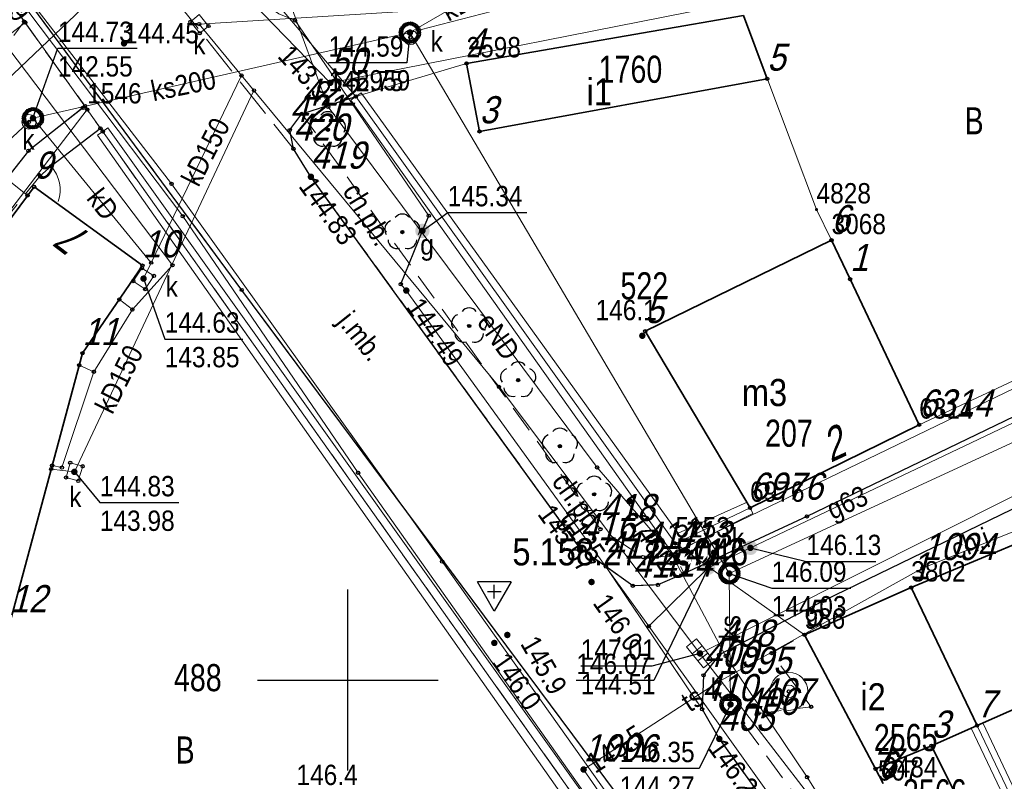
# Model space of a CAD drawing. Header units: metres. Extents: x 5548743 to 5556416, y 5707500 to 5714000.
# Tile 223 of 244: x 5554382 to 5554436, y 5710594 to 5710637. Entities that reach past the tile are written whole.
import ezdxf
from ezdxf.enums import TextEntityAlignment as Align

# ---------------------------------------------------------------- set-up
doc = ezdxf.new("R2010")
doc.units = ezdxf.units.M
for name, pattern in [('1.5_0.75', [2.25, 1.5, -0.75]), ('2.25_0.75', [3, 2.25, -0.75]), ('219-1000', [0]), ('otof_1000', [0])]:
    doc.linetypes.add(name, pattern=pattern)
doc.layers.get('0').update_dxf_attribs({"color": 2, "lineweight": 5})
doc.styles.get("Standard").update_dxf_attribs({"font": 'Working1250', "width": 0.75})
doc.linetypes.add('902-1000', pattern='A,5,0,[1,ksztalty.shx,S=1,R=0,X=0,Y=0],5', length=10)
doc.linetypes.add('otdn_1000', pattern='A,7,0,[21,ksztalty.shx,S=0.7,R=0,X=0,Y=0]', length=7)

# ---------------------------------------------------------------- blocks, each defined once
blk = doc.blocks.new('PUNKTBUD')
at = {"color": 0}
blk.add_circle((0, 0), 0.09, dxfattribs=at)
blk = doc.blocks.new('203')
at = {"linetype": 'Continuous', "lineweight": 0}
h = blk.add_hatch(color=0, dxfattribs=at)
edge = h.paths.add_edge_path()
edge.add_arc((0, 0), 0.09, 0, 360)
blk = doc.blocks.new('PW01')
at = {"linetype": 'Continuous', "lineweight": 13}
h = blk.add_hatch(color=0, dxfattribs=at)
edge = h.paths.add_edge_path()
edge.add_arc((0, 0), 0.18, 0, 360)
blk = doc.blocks.new('US22')
at = {"color": 0, "linetype": 'Continuous', "lineweight": 0}
blk.add_circle((0, 0), 0.4, dxfattribs=at)
blk = doc.blocks.new('US13')
at = {"color": 0, "linetype": 'Continuous', "lineweight": 13}
for radius in [1.05, 0.35]:
    blk.add_circle((0, 0), radius, dxfattribs=at)
blk = doc.blocks.new('US05')
at = {"color": 0, "linetype": 'Continuous', "lineweight": 13}
for p, q in [((-0.75, -0.35), (-0.75, 0.35)), ((-0.75, 0.35), (-0.25, 0.35)), ((-0.25, -0.35), (-0.25, 0.35)), ((-0.25, 0.35), (0.25, 0.35)), ((0.25, -0.35), (0.25, 0.35)), ((0.25, 0.35), (0.75, 0.35)), ((0.75, -0.35), (0.75, 0.35)), ((-0.75, -0.35), (-0.25, -0.35)), ((-0.25, -0.35), (0.25, -0.35)), ((0.25, -0.35), (0.75, -0.35))]:
    blk.add_line(p, q, dxfattribs=at)
blk = doc.blocks.new('US25')
at = {"linetype": 'Continuous', "lineweight": 13}
h = blk.add_hatch(color=0, dxfattribs=at)
edge = h.paths.add_edge_path()
edge.add_arc((0, 0), 0.4, 0, 360)
blk = doc.blocks.new('OP021')
at = {"linetype": 'Continuous', "lineweight": 13}
h = blk.add_hatch(color=0, dxfattribs=at)
edge = h.paths.add_edge_path()
edge.add_arc((0, 0), 0.1, 0, 360)
at = {"color": 0, "linetype": 'Continuous', "lineweight": -3}
for centre, start, end in [((-0.476, 0.154), 110.388, 213.756), ((0, 0.5), 38.316, 141.684), ((0.476, 0.154), 326.244, 69.612), ((-0.294, -0.404), 182.272, 285.64), ((0.294, -0.404), 254.36, 357.728), ((0.294, -0.404), 254.36, 357.728)]:
    blk.add_arc(centre, 0.5, start, end, dxfattribs=at)
blk = doc.blocks.new('OK04')
at = {"color": 0, "linetype": 'Continuous', "lineweight": 0}
blk.add_arc((2, 0), 2, 120, 180, dxfattribs=at)
blk = doc.blocks.new('PIKIETAW1891')
at = {"color": 0}
blk.add_circle((0, 0), 0.09, dxfattribs=at)
blk = doc.blocks.new('OSSH')
at = {"color": 0}
for p, q in [((0, -1.081), (-0.936, 0.543)), ((0.939, 0.543), (-0.936, 0.543)), ((-0.375, 0), (0.375, 0)), ((0.939, 0.543), (0, -1.081)), ((0, -0.375), (0, 0.375))]:
    blk.add_line(p, q, dxfattribs=at)
blk = doc.blocks.new('RAMKA1000K')
at = {"color": 0}
for p, q in [((0, 95), (0, 105)), ((800, 95), (800, 105)), ((0, 100), (5, 100)), ((795, 100), (800, 100))]:
    blk.add_line(p, q, dxfattribs=at)

msp = doc.modelspace()

# ---------------------------------------------------------------- linework, layer by layer
at = {"layer": '218-kontur użytku gruntowego', "color": 3, "linetype": 'CONTINUOUS', "lineweight": 18, "flags": 128}
for points in [[(5554382.14, 5710636.36), (5554369.9, 5710652.17)], [(5554369.9, 5710652.17), (5554382.14, 5710636.36)], [(5554360.79, 5710619.82), (5554382.14, 5710636.36)], [(5554382.14, 5710636.36), (5554360.79, 5710619.82)], [(5554385.57, 5710631.55), (5554382.14, 5710636.36)], [(5554382.14, 5710636.36), (5554385.57, 5710631.55)], [(5554421.88, 5710636.76), (5554406.56, 5710634.1)], [(5554406.56, 5710634.1), (5554421.88, 5710636.76)], [(5554406.56, 5710634.1), (5554400.44, 5710632.27)], [(5554400.44, 5710632.27), (5554406.56, 5710634.1)], [(5554400.44, 5710632.27), (5554418.12, 5710607.55)], [(5554418.12, 5710607.55), (5554400.44, 5710632.27)], [(5554385.57, 5710631.55), (5554368.76, 5710609.58)], [(5554368.76, 5710609.58), (5554385.57, 5710631.55)], [(5554417.28, 5710586.85), (5554385.57, 5710631.55)], [(5554385.57, 5710631.55), (5554417.28, 5710586.85)], [(5554431.61, 5710614.12), (5554450.41, 5710622.9)], [(5554450.41, 5710622.9), (5554431.61, 5710614.12)], [(5554422.25, 5710609.52), (5554431.61, 5710614.12)], [(5554431.61, 5710614.12), (5554422.25, 5710609.52)], [(5554418.12, 5710607.55), (5554422.25, 5710609.52)], [(5554422.25, 5710609.52), (5554418.12, 5710607.55)], [(5554438.07, 5710607.99), (5554431.17, 5710605.11)], [(5554431.17, 5710605.11), (5554438.07, 5710607.99)], [(5554431.17, 5710605.11), (5554425.26, 5710602.5)], [(5554425.26, 5710602.5), (5554431.17, 5710605.11)], [(5554425.26, 5710602.5), (5554429.61, 5710594.28)], [(5554429.61, 5710594.28), (5554425.26, 5710602.5)]]:
    msp.add_lwpolyline(points, dxfattribs=at)
at = {"layer": '219-działka ewidencyjna', "color": 7, "linetype": '219-1000', "lineweight": 18, "flags": 128}
for points in [[(5554369.9, 5710652.17), (5554382.14, 5710636.36)], [(5554395.93, 5710637.56), (5554400.44, 5710632.27)], [(5554382.14, 5710636.36), (5554360.79, 5710619.82)], [(5554382.14, 5710636.36), (5554385.57, 5710631.55)], [(5554421.88, 5710636.76), (5554406.56, 5710634.1)], [(5554421.88, 5710636.76), (5554425.93, 5710626.02)], [(5554406.56, 5710634.1), (5554400.44, 5710632.27)], [(5554400.44, 5710632.27), (5554418.12, 5710607.55)], [(5554385.57, 5710631.55), (5554368.76, 5710609.58)], [(5554385.57, 5710631.55), (5554417.28, 5710586.85)], [(5554425.93, 5710626.02), (5554426.76, 5710624.32)], [(5554426.76, 5710624.32), (5554431.61, 5710614.12)], [(5554450.41, 5710622.9), (5554431.61, 5710614.12)], [(5554431.61, 5710614.12), (5554422.25, 5710609.52)], [(5554422.25, 5710609.52), (5554418.12, 5710607.55)], [(5554438.07, 5710607.99), (5554431.17, 5710605.11)], [(5554418.12, 5710607.55), (5554425.26, 5710602.5)], [(5554431.17, 5710605.11), (5554425.26, 5710602.5)], [(5554431.17, 5710605.11), (5554446.51, 5710572.98)], [(5554425.26, 5710602.5), (5554429.61, 5710594.28)]]:
    msp.add_lwpolyline(points, dxfattribs=at)
at = {"layer": '312-budynek ewidencyjny', "color": 7, "linetype": 'CONTINUOUS', "lineweight": 35, "flags": 128}
for points in [[(5554406.56, 5710634.1), (5554421.88, 5710636.76)], [(5554421.88, 5710636.76), (5554423.2, 5710633.25)], [(5554407.28, 5710630.34), (5554406.56, 5710634.1)], [(5554423.2, 5710633.25), (5554407.28, 5710630.34)], [(5554380.23, 5710624.06), (5554382.63, 5710627.28)], [(5554382.63, 5710627.28), (5554388.63, 5710622.92)], [(5554416.45, 5710619.29), (5554426.76, 5710624.32)], [(5554426.76, 5710624.32), (5554427.79, 5710622.17)], [(5554388.63, 5710622.92), (5554385.31, 5710618.07)], [(5554427.79, 5710622.17), (5554431.61, 5710614.12)], [(5554422.25, 5710609.52), (5554416.45, 5710619.29)], [(5554385.31, 5710618.07), (5554381.32, 5710603.3)], [(5554431.61, 5710614.12), (5554422.25, 5710609.52)], [(5554431.17, 5710605.11), (5554438.07, 5710607.99)], [(5554425.26, 5710602.5), (5554431.17, 5710605.11)], [(5554431.17, 5710605.11), (5554434.81, 5710597.48)], [(5554434.81, 5710597.48), (5554431.17, 5710605.11)], [(5554448.37, 5710603.47), (5554434.81, 5710597.48)], [(5554429.2, 5710595.08), (5554425.26, 5710602.5)], [(5554434.81, 5710597.48), (5554432.29, 5710596.36)], [(5554432.29, 5710596.36), (5554429.2, 5710595.08)], [(5554429.2, 5710595.08), (5554432.29, 5710596.36)], [(5554432.29, 5710596.36), (5554434.26, 5710592.4)], [(5554429.61, 5710594.28), (5554429.2, 5710595.08)]]:
    msp.add_lwpolyline(points, dxfattribs=at)
at = {"layer": 'chodnik', "color": 7, "linetype": '1.5_0.75', "lineweight": 18, "flags": 128}
for points in [[(5554323.63, 5710713.31), (5554326.52, 5710709.16), (5554339.47, 5710691.89), (5554356.75, 5710669.05), (5554369.9, 5710652.17), (5554375.24, 5710645.27), (5554382.14, 5710636.36), (5554385.57, 5710631.55), (5554417.28, 5710586.85), (5554420.33, 5710583.2), (5554421.57, 5710584.7), (5554394.12, 5710621.57), (5554370.14, 5710654.01), (5554350.19, 5710680.11), (5554349.5, 5710681.17), (5554338.47, 5710695.86), (5554328.36, 5710709.29), (5554324.94, 5710714.22)], [(5554385.45, 5710631.74), (5554382.32, 5710629.27), (5554376.07, 5710621.36), (5554370.04, 5710614.3), (5554374.8, 5710612.46), (5554375.43, 5710614.64), (5554375.66, 5710614.9), (5554377.2, 5710620.69), (5554382.96, 5710627.88), (5554383.57, 5710628.42), (5554386.3, 5710630.51)], [(5554396.78, 5710630.42), (5554396.98, 5710629.38), (5554397.95, 5710627.83), (5554412.85, 5710607.28), (5554414.27, 5710606.27), (5554415.76, 5710605.21), (5554417.15, 5710605.26), (5554418.6, 5710605.89), (5554418.14, 5710606.84), (5554416.32, 5710606.8), (5554413.97, 5710608.34), (5554397.44, 5710631.31)], [(5554429.47, 5710584.39), (5554430.99, 5710584.95), (5554421.86, 5710597.62), (5554422.73, 5710598.15), (5554425.63, 5710598.52), (5554423.44, 5710601.49), (5554425.26, 5710602.5), (5554431.17, 5710605.11), (5554438.07, 5710607.99), (5554444.91, 5710611.36), (5554452.11, 5710615.02), (5554452.61, 5710615.32), (5554452.13, 5710615.92), (5554451.37, 5710616.17), (5554450.17, 5710615.94), (5554426.32, 5710604.38), (5554420.54, 5710601.39), (5554419.68, 5710600.26), (5554419.6, 5710598.38), (5554420.55, 5710596.74)]]:
    msp.add_lwpolyline(points, close=True, dxfattribs=at)
at = {"layer": 'furtka', "color": 7, "linetype": 'otof_1000', "lineweight": 18, "flags": 128}
msp.add_lwpolyline([(5554383.57, 5710628.42), (5554382.96, 5710627.88)], dxfattribs=at)
at = {"layer": 'jezdnia', "color": 7, "linetype": '2.25_0.75', "lineweight": 18, "flags": 128}
for points in [[(5554552.05, 5710711.22), (5554552.63, 5710709.3), (5554552.53, 5710707.06), (5554552.16, 5710705.41), (5554551.51, 5710704.05), (5554550.31, 5710702.54), (5554547.38, 5710699.78), (5554530.25, 5710683.47), (5554518.24, 5710671.52), (5554515.19, 5710668.72), (5554512.43, 5710666.27), (5554509.44, 5710663.6), (5554503.12, 5710658.09), (5554494.7, 5710651.01), (5554489.25, 5710646.55), (5554488.04, 5710645.72), (5554487.11, 5710645.3), (5554485.69, 5710644.79), (5554478.94, 5710642.57), (5554477.43, 5710642.29), (5554475.08, 5710642.25), (5554473.42, 5710642.28), (5554472.43, 5710638.71), (5554473.93, 5710638.51), (5554474.43, 5710637.77), (5554474.72, 5710636.97), (5554474.66, 5710636.42), (5554473.93, 5710635.73), (5554466.73, 5710630.76), (5554450.45, 5710621.12), (5554425.4, 5710609.05), (5554418.6, 5710605.89), (5554417.15, 5710605.26), (5554415.76, 5710605.21), (5554414.27, 5710606.27), (5554419.6, 5710598.38), (5554419.68, 5710600.26), (5554420.54, 5710601.39), (5554426.32, 5710604.38), (5554450.17, 5710615.94), (5554455.64, 5710618.96), (5554457.51, 5710620.02), (5554470.33, 5710627.61), (5554480.55, 5710633.59), (5554490.93, 5710638.9), (5554493.53, 5710640.11), (5554500.28, 5710648.12), (5554500.93, 5710648.88), (5554511.72, 5710657.89), (5554514.76, 5710660.52), (5554517.05, 5710662.45), (5554519.99, 5710665.18), (5554525.09, 5710670.03), (5554526.61, 5710671.37), (5554527.35, 5710672.08), (5554528.16, 5710672.64), (5554535.47, 5710679.96), (5554536.25, 5710680.82), (5554537.58, 5710682.07), (5554542.1, 5710686.33), (5554551.5, 5710695.18), (5554553.01, 5710696.3), (5554554.52, 5710697.03), (5554556.44, 5710697.5), (5554558.78, 5710696.84), (5554560.73, 5710695.29)], [(5554421.57, 5710584.7), (5554429.47, 5710584.39), (5554420.55, 5710596.74), (5554419.6, 5710598.38), (5554414.27, 5710606.27), (5554412.85, 5710607.28), (5554397.95, 5710627.83), (5554396.98, 5710629.38), (5554375.33, 5710656.67), (5554354.72, 5710685.09), (5554349.5, 5710681.17), (5554350.19, 5710680.11), (5554370.14, 5710654.01), (5554394.12, 5710621.57)], [(5554346.65, 5710588.04), (5554363.88, 5710607.09), (5554376.07, 5710621.36), (5554382.32, 5710629.27), (5554385.45, 5710631.74), (5554382.08, 5710636.42), (5554372.97, 5710624.19), (5554360.24, 5710608.96), (5554344.48, 5710591.49)]]:
    msp.add_lwpolyline(points, close=True, dxfattribs=at)
at = {"layer": 'krawężnik', "color": 7, "linetype": 'CONTINUOUS', "lineweight": 25, "flags": 128}
for points in [[(5554421.57, 5710584.7), (5554394.12, 5710621.57), (5554370.14, 5710654.01), (5554350.19, 5710680.11), (5554349.5, 5710681.17), (5554338.47, 5710695.86), (5554328.36, 5710709.29), (5554324.94, 5710714.22)], [(5554472.43, 5710638.71), (5554473.93, 5710638.51), (5554474.43, 5710637.77), (5554474.72, 5710636.97), (5554474.66, 5710636.42), (5554473.93, 5710635.73), (5554466.73, 5710630.76), (5554450.45, 5710621.12), (5554425.4, 5710609.05), (5554418.6, 5710605.89), (5554417.15, 5710605.26), (5554415.76, 5710605.21), (5554414.27, 5710606.27), (5554412.85, 5710607.28), (5554397.95, 5710627.83), (5554396.98, 5710629.38), (5554396.78, 5710630.42), (5554397.44, 5710631.31), (5554400.44, 5710632.27)], [(5554385.32, 5710631.64), (5554382.32, 5710629.27), (5554376.07, 5710621.36)], [(5554452.61, 5710615.32), (5554452.13, 5710615.92), (5554451.37, 5710616.17), (5554450.17, 5710615.94), (5554426.32, 5710604.38), (5554420.54, 5710601.39), (5554419.68, 5710600.26), (5554419.6, 5710598.38), (5554420.55, 5710596.74), (5554429.47, 5710584.39)]]:
    msp.add_lwpolyline(points, dxfattribs=at)
at = {"layer": 'obudowa ochronna przewodu', "color": 7, "linetype": 'CONTINUOUS', "lineweight": 25, "flags": 128}
msp.add_lwpolyline([(5554402.92, 5710621.89), (5554404.12, 5710624.84), (5554404.47, 5710625.68)], dxfattribs=at)
at = {"layer": 'ogrodzenie trwałe', "color": 7, "linetype": '902-1000', "lineweight": 25, "flags": 128}
for points in [[(5554375.24, 5710645.27), (5554382.14, 5710636.36)], [(5554386.3, 5710630.51), (5554383.57, 5710628.42)]]:
    msp.add_lwpolyline(points, dxfattribs=at)
at = {"layer": 'przewód elektroenergetyczny podziemny', "color": 1, "linetype": 'CONTINUOUS', "lineweight": 18, "flags": 128}
for points in [[(5554618.42, 5710600.52), (5554598.73, 5710590.31), (5554584.04, 5710584.65), (5554571.96, 5710604.65), (5554563.95, 5710617.02), (5554555.71, 5710632), (5554544.41, 5710649.74), (5554530.65, 5710671.55), (5554500.98, 5710648.51), (5554494.46, 5710639.26), (5554478.56, 5710631.87), (5554474.37, 5710637.47), (5554472.16, 5710639.32), (5554454.55, 5710639.85), (5554436.48, 5710638.4), (5554421.46, 5710637.45), (5554399.02, 5710633.03), (5554394.66, 5710637.51), (5554388.71, 5710642.51), (5554381.93, 5710636.93), (5554358.42, 5710667.49), (5554395.08, 5710691.67), (5554394, 5710693.59), (5554393.59, 5710693.48)], [(5554396.74, 5710637.56), (5554398.91, 5710631.7), (5554413.79, 5710611.76), (5554417.91, 5710606.97), (5554420.9, 5710601.33), (5554425.41, 5710594.62), (5554440.73, 5710570.16), (5554441.76, 5710569.31), (5554444.92, 5710571.7), (5554445.59, 5710571.37), (5554447.05, 5710571.93), (5554466.29, 5710583.95), (5554467.82, 5710585.54), (5554469.46, 5710586.99), (5554470, 5710588.24)], [(5554380.87, 5710627.93), (5554382.27, 5710626.8)], [(5554417.91, 5710606.97), (5554451.06, 5710622.98), (5554454, 5710624.58)]]:
    msp.add_lwpolyline(points, dxfattribs=at)
at = {"layer": 'przewód gazowy', "color": 40, "linetype": 'CONTINUOUS', "lineweight": 18, "flags": 128}
for points in [[(5554416.65, 5710602.98), (5554403.23, 5710621.54), (5554402.92, 5710621.89), (5554404.12, 5710624.84), (5554404.47, 5710625.68), (5554397.07, 5710636.48), (5554396.18, 5710636.85), (5554393.21, 5710638.9), (5554390.23, 5710641.85), (5554387.51, 5710644.56), (5554380.01, 5710652.42)], [(5554486.45, 5710644.06), (5554480.09, 5710640.63), (5554479.35, 5710637.86), (5554467.72, 5710631.02), (5554457.69, 5710625.12), (5554455.64, 5710623.84), (5554451.05, 5710621.25), (5554437.2, 5710614.4), (5554422.27, 5710607.31), (5554419.93, 5710606.21), (5554416.65, 5710602.98)], [(5554375.47, 5710614.43), (5554370.83, 5710623.4), (5554390.23, 5710641.85)], [(5554458.63, 5710544.72), (5554452.81, 5710552.45), (5554445.41, 5710563.26), (5554445.14, 5710563.64), (5554442.44, 5710567.41), (5554430.23, 5710585.03), (5554427.69, 5710587.53), (5554416.65, 5710602.98)]]:
    msp.add_lwpolyline(points, dxfattribs=at)
at = {"layer": 'przewód kanalizacyjny', "color": 34, "linetype": 'CONTINUOUS', "lineweight": 18, "flags": 128}
for points in [[(5554403.43, 5710635.81), (5554421.1, 5710605.89), (5554436.67, 5710613.08), (5554452.64, 5710620.71), (5554475.58, 5710633.69), (5554493.24, 5710644.62), (5554505.33, 5710636.12), (5554511.32, 5710631.05), (5554532.54, 5710615.46), (5554538.01, 5710606.53), (5554542.3, 5710598.85), (5554545.18, 5710592.28), (5554547.72, 5710585.05), (5554551.08, 5710576.4), (5554560.88, 5710550.1), (5554563.42, 5710544.78), (5554570, 5710519.72), (5554571.02, 5710502.86)], [(5554515.93, 5710629.05), (5554498.05, 5710642.9), (5554494.02, 5710642.62), (5554493.13, 5710642.63), (5554470.02, 5710641.98), (5554450.65, 5710640.72), (5554445.72, 5710640.39), (5554434.44, 5710639.3), (5554418.83, 5710637.96), (5554391.77, 5710636.28), (5554394.11, 5710633.44), (5554408.36, 5710616.21), (5554419.48, 5710601.47)], [(5554370.58, 5710619.9), (5554382.57, 5710631.07), (5554403.43, 5710635.81), (5554416, 5710639.07), (5554432.9, 5710640.5), (5554438.66, 5710640.62), (5554449.24, 5710641.66), (5554452.5, 5710638.61)], [(5554403.43, 5710635.81), (5554408.45, 5710638.73), (5554408.42, 5710639.89)], [(5554394.11, 5710633.44), (5554389.11, 5710623.08), (5554388.69, 5710622.2)], [(5554479.52, 5710633.3), (5554458.72, 5710621.09), (5554441.18, 5710612.36), (5554419.48, 5710601.47)], [(5554394.8, 5710632.61), (5554384.86, 5710611.51), (5554383.58, 5710611.67)], [(5554382.57, 5710631.07), (5554389.11, 5710623.08)], [(5554421.17, 5710598.65), (5554421.1, 5710605.89)], [(5554419.48, 5710601.47), (5554432.44, 5710584.66), (5554437.45, 5710586.19), (5554437.6, 5710585.6)]]:
    msp.add_lwpolyline(points, dxfattribs=at)
at = {"layer": 'przewód telekomunikacyjny podziemny', "color": 30, "linetype": 'CONTINUOUS', "lineweight": 18, "flags": 128}
for points in [[(5554446.39, 5710546), (5554438, 5710558.61), (5554420.23, 5710583.63), (5554400.56, 5710611.46), (5554390.86, 5710625.65), (5554379.37, 5710640.87), (5554363.85, 5710660.95), (5554356.41, 5710670.49), (5554340.96, 5710690.97), (5554324.08, 5710713.52), (5554322.07, 5710717.37), (5554318.83, 5710725.14), (5554317.4, 5710729.49), (5554313.96, 5710747.36), (5554310.1, 5710767.3), (5554307.07, 5710783.72), (5554304.42, 5710793.03), (5554300.46, 5710804.82), (5554292.87, 5710822.58)], [(5554463.96, 5710526.5), (5554462.85, 5710526.03), (5554461.35, 5710526.43), (5554450.63, 5710541.17), (5554432.61, 5710568.64), (5554418.97, 5710587.2), (5554405.21, 5710606.55), (5554390.24, 5710627.44), (5554367.89, 5710656.4), (5554350.5, 5710678.99), (5554328.33, 5710708.59)], [(5554451.62, 5710615.26), (5554451.25, 5710615.01), (5554445.5, 5710612.03), (5554439.88, 5710609.43), (5554431.8, 5710606.18), (5554420.5, 5710599.89), (5554413.04, 5710595.05), (5554418.43, 5710587.27), (5554421.85, 5710580.69), (5554423.62, 5710578.89), (5554425.07, 5710576.9), (5554428.95, 5710571.78), (5554432.09, 5710567.46), (5554439.67, 5710557.33), (5554446.17, 5710546.45), (5554449.55, 5710541.81), (5554450.74, 5710539.67), (5554440.28, 5710534.28), (5554434.87, 5710531.22), (5554426.77, 5710526.7), (5554421.99, 5710524.3), (5554412.76, 5710518.69), (5554409.67, 5710523.11), (5554408.89, 5710523.91)]]:
    msp.add_lwpolyline(points, dxfattribs=at)
at = {"layer": 'przewód wodociągowy', "color": 5, "linetype": 'CONTINUOUS', "lineweight": 18, "flags": 128}
for points in [[(5554345, 5710682.76), (5554390.29, 5710622.94), (5554388.07, 5710620.49)], [(5554388.07, 5710620.49), (5554387.35, 5710621.05)], [(5554388.07, 5710620.49), (5554385.94, 5710617.05)], [(5554385.94, 5710617.05), (5554385.13, 5710617.41)], [(5554385.94, 5710617.05), (5554384.17, 5710611.75), (5554383.63, 5710611.86)]]:
    msp.add_lwpolyline(points, dxfattribs=at)
at = {"layer": 'rzedna-Atr2', "color": 7, "flags": 128}
for points in [[(5554403.43, 5710635.81), (5554403.26, 5710634.13), (5554398.929, 5710634.13)], [(5554382.57, 5710631.07), (5554383.95, 5710634.94), (5554388.328, 5710634.94)], [(5554404.12, 5710624.84), (5554405.52, 5710625.85), (5554409.898, 5710625.85)], [(5554388.69, 5710622.2), (5554389.86, 5710618.86), (5554394.191, 5710618.86)], [(5554384.86, 5710611.51), (5554386.27, 5710609.81), (5554390.648, 5710609.81)], [(5554422.27, 5710607.31), (5554425.37, 5710606.56), (5554429.214, 5710606.56)], [(5554419.93, 5710606.21), (5554416.92, 5710599.98), (5554412.637, 5710599.98)], [(5554421.1, 5710605.89), (5554423.45, 5710605.08), (5554427.82, 5710605.08)], [(5554419.48, 5710601.47), (5554416.82, 5710600.77), (5554412.88, 5710600.77)], [(5554421.17, 5710598.65), (5554419.43, 5710595.11), (5554415.044, 5710595.11)]]:
    msp.add_lwpolyline(points, dxfattribs=at)
at = {"layer": 'studnia kanalizacyjna', "color": 34, "linetype": 'CONTINUOUS', "lineweight": 18, "flags": 128}
for points in [[(5554403.93, 5710635.82), (5554403.93, 5710635.72), (5554403.9, 5710635.62), (5554403.84, 5710635.52), (5554403.77, 5710635.44), (5554403.69, 5710635.38), (5554403.59, 5710635.33), (5554403.5, 5710635.31), (5554403.4, 5710635.3), (5554403.29, 5710635.32), (5554403.19, 5710635.37), (5554403.11, 5710635.43), (5554403.04, 5710635.51), (5554402.98, 5710635.59), (5554402.95, 5710635.69), (5554402.93, 5710635.79), (5554402.94, 5710635.89), (5554402.97, 5710635.99), (5554403.03, 5710636.09), (5554403.1, 5710636.17), (5554403.17, 5710636.23), (5554403.27, 5710636.28), (5554403.37, 5710636.3), (5554403.47, 5710636.31), (5554403.57, 5710636.29), (5554403.67, 5710636.24), (5554403.76, 5710636.18), (5554403.83, 5710636.1), (5554403.89, 5710636.02), (5554403.92, 5710635.92)], [(5554383.07, 5710631.08), (5554383.07, 5710630.98), (5554383.04, 5710630.88), (5554382.98, 5710630.79), (5554382.91, 5710630.7), (5554382.83, 5710630.64), (5554382.74, 5710630.59), (5554382.64, 5710630.57), (5554382.54, 5710630.57), (5554382.44, 5710630.58), (5554382.33, 5710630.63), (5554382.25, 5710630.69), (5554382.18, 5710630.77), (5554382.12, 5710630.86), (5554382.09, 5710630.96), (5554382.07, 5710631.05), (5554382.08, 5710631.16), (5554382.11, 5710631.26), (5554382.17, 5710631.35), (5554382.24, 5710631.43), (5554382.31, 5710631.49), (5554382.41, 5710631.54), (5554382.51, 5710631.57), (5554382.61, 5710631.57), (5554382.71, 5710631.55), (5554382.81, 5710631.5), (5554382.9, 5710631.44), (5554382.97, 5710631.37), (5554383.03, 5710631.28), (5554383.06, 5710631.18)], [(5554421.6, 5710605.9), (5554421.6, 5710605.8), (5554421.57, 5710605.7), (5554421.51, 5710605.61), (5554421.44, 5710605.52), (5554421.36, 5710605.46), (5554421.27, 5710605.41), (5554421.17, 5710605.39), (5554421.07, 5710605.39), (5554420.97, 5710605.4), (5554420.86, 5710605.45), (5554420.78, 5710605.51), (5554420.71, 5710605.59), (5554420.65, 5710605.68), (5554420.62, 5710605.78), (5554420.6, 5710605.88), (5554420.61, 5710605.98), (5554420.64, 5710606.08), (5554420.7, 5710606.17), (5554420.77, 5710606.25), (5554420.85, 5710606.31), (5554420.94, 5710606.36), (5554421.04, 5710606.39), (5554421.14, 5710606.39), (5554421.24, 5710606.37), (5554421.34, 5710606.32), (5554421.43, 5710606.26), (5554421.5, 5710606.19), (5554421.56, 5710606.1), (5554421.59, 5710606)], [(5554421.67, 5710598.66), (5554421.66, 5710598.56), (5554421.63, 5710598.46), (5554421.58, 5710598.37), (5554421.51, 5710598.28), (5554421.43, 5710598.22), (5554421.33, 5710598.17), (5554421.23, 5710598.15), (5554421.13, 5710598.14), (5554421.03, 5710598.16), (5554420.93, 5710598.21), (5554420.85, 5710598.27), (5554420.78, 5710598.35), (5554420.72, 5710598.44), (5554420.68, 5710598.53), (5554420.67, 5710598.63), (5554420.68, 5710598.73), (5554420.71, 5710598.84), (5554420.76, 5710598.93), (5554420.83, 5710599.01), (5554420.91, 5710599.07), (5554421.01, 5710599.12), (5554421.11, 5710599.14), (5554421.21, 5710599.15), (5554421.31, 5710599.13), (5554421.41, 5710599.08), (5554421.49, 5710599.02), (5554421.56, 5710598.95), (5554421.63, 5710598.86), (5554421.66, 5710598.76)]]:
    msp.add_lwpolyline(points, close=True, dxfattribs=at)
at = {"layer": 'właz do komory lub kanału', "color": 7, "linetype": 'CONTINUOUS', "lineweight": 18, "flags": 128}
for points in [[(5554391.28, 5710636.4), (5554391.76, 5710636.8), (5554392.28, 5710636.17), (5554391.8, 5710635.77)], [(5554388.6, 5710622.78), (5554389.26, 5710622.35), (5554388.78, 5710621.62), (5554388.12, 5710622.06)], [(5554384.63, 5710612.02), (5554385.32, 5710611.82), (5554385.08, 5710611.01), (5554384.4, 5710611.2)]]:
    msp.add_lwpolyline(points, close=True, dxfattribs=at)
at = {"layer": 'ściana oporowa (linia)', "color": 0, "lineweight": 18}
for p, q in [((5554400.725, 5710632.474), (5554400.44, 5710632.27)), ((5554400.725, 5710632.474), (5554418.269, 5710608.127)), ((5554386.716, 5710630.543), (5554386.43, 5710630.34)), ((5554386.716, 5710630.543), (5554418.01, 5710586.72)), ((5554418.269, 5710608.127), (5554422.099, 5710609.836)), ((5554422.099, 5710609.836), (5554422.25, 5710609.52)), ((5554435.126, 5710597.631), (5554434.81, 5710597.48)), ((5554435.126, 5710597.631), (5554439.856, 5710587.731))]:
    msp.add_line(p, q, dxfattribs=at)
at = {"layer": 'ściana oporowa (linia)', "color": 0, "linetype": 'otdn_1000', "lineweight": 18}
for p, q in [((5554400.155, 5710632.066), (5554400.44, 5710632.27)), ((5554400.155, 5710632.066), (5554417.971, 5710606.973)), ((5554386.144, 5710630.137), (5554386.43, 5710630.34)), ((5554386.144, 5710630.137), (5554416.49, 5710587.06)), ((5554417.971, 5710606.973), (5554422.401, 5710609.204)), ((5554422.401, 5710609.204), (5554422.25, 5710609.52)), ((5554434.494, 5710597.329), (5554434.81, 5710597.48)), ((5554434.494, 5710597.329), (5554439.224, 5710587.429))]:
    msp.add_line(p, q, dxfattribs=at)

# ---------------------------------------------------------------- block references
at = {"layer": '203-punkt graniczny', "color": 7, "linetype": 'CONTINUOUS', "lineweight": 18}
for p in [(5554382.14, 5710636.36), (5554406.56, 5710634.1), (5554400.44, 5710632.27), (5554385.57, 5710631.55), (5554425.93, 5710626.02), (5554426.76, 5710624.32), (5554431.61, 5710614.12), (5554422.25, 5710609.52), (5554418.12, 5710607.55), (5554431.17, 5710605.11), (5554425.26, 5710602.5)]:
    msp.add_blockref('203', p, dxfattribs=at)
at = {"layer": 'drzewo liściaste', "color": 94, "linetype": 'CONTINUOUS', "lineweight": 18}
for p in [(5554398.89, 5710630.43), (5554403.01, 5710624.77), (5554406.71, 5710619.58), (5554409.42, 5710616.59), (5554411.73, 5710612.93), (5554413.62, 5710610.27)]:
    msp.add_blockref('OP021', p, dxfattribs=at)
at = {"layer": 'furtka', "color": 7, "linetype": 'CONTINUOUS', "lineweight": 18, "rotation": 221.517}
msp.add_blockref('OK04', (5554383.57, 5710628.42), dxfattribs=at)
at = {"layer": 'kratka ściekowa', "color": 34, "linetype": 'CONTINUOUS', "lineweight": 18, "rotation": 308.254}
msp.add_blockref('US05', (5554419.48, 5710601.47), dxfattribs=at)
at = {"layer": 'pikieta naturalna', "color": 7, "linetype": 'CONTINUOUS', "lineweight": 13}
for p in [(5554416.29, 5710619.04), (5554415.58, 5710609.88), (5554413.48, 5710605.42), (5554408.82, 5710602.49), (5554408.1, 5710602.05)]:
    msp.add_blockref('PW01', p, dxfattribs=at)
at = {"layer": 'pikieta sztuczna', "color": 7, "linetype": 'CONTINUOUS', "lineweight": 13}
for p in [(5554397.95, 5710627.83), (5554412.85, 5710607.28), (5554420.55, 5710596.74)]:
    msp.add_blockref('PW01', p, dxfattribs=at)
at = {"layer": 'Punkt budynku', "color": 5, "linetype": 'CONTINUOUS', "lineweight": 13}
for p in [(5554406.56, 5710634.1), (5554423.2, 5710633.25), (5554407.28, 5710630.34), (5554382.63, 5710627.28), (5554426.76, 5710624.32), (5554388.63, 5710622.92), (5554427.79, 5710622.17), (5554416.45, 5710619.29), (5554385.31, 5710618.07), (5554431.61, 5710614.12), (5554422.25, 5710609.52), (5554431.17, 5710605.11), (5554425.26, 5710602.5), (5554434.81, 5710597.48), (5554432.29, 5710596.36), (5554429.2, 5710595.08)]:
    msp.add_blockref('PUNKTBUD', p, dxfattribs=at)
at = {"layer": 'Punkt roboczy BDOT GESUT K1', "color": 6, "linetype": 'CONTINUOUS', "lineweight": 18}
for p in [(5554382.08, 5710636.42), (5554382.14, 5710636.36), (5554382.14, 5710636.36), (5554391.28, 5710636.4), (5554391.77, 5710636.28), (5554392.28, 5710636.17), (5554397.07, 5710636.48), (5554403.1, 5710636.17), (5554403.17, 5710636.23), (5554403.27, 5710636.28), (5554403.37, 5710636.3), (5554403.47, 5710636.31), (5554403.57, 5710636.29), (5554403.67, 5710636.24), (5554403.76, 5710636.18), (5554391.8, 5710635.77), (5554402.93, 5710635.79), (5554402.94, 5710635.89), (5554402.95, 5710635.69), (5554402.97, 5710635.99), (5554403.03, 5710636.09), (5554403.43, 5710635.81), (5554403.43, 5710635.81), (5554403.43, 5710635.81), (5554403.83, 5710636.1), (5554403.89, 5710636.02), (5554403.92, 5710635.92), (5554403.93, 5710635.82), (5554403.93, 5710635.72), (5554402.98, 5710635.59), (5554403.04, 5710635.51), (5554403.11, 5710635.43), (5554403.19, 5710635.37), (5554403.29, 5710635.32), (5554403.4, 5710635.3), (5554403.46, 5710635.54), (5554403.5, 5710635.31), (5554403.59, 5710635.33), (5554403.69, 5710635.38), (5554403.77, 5710635.44), (5554403.84, 5710635.52), (5554403.9, 5710635.62), (5554394.11, 5710633.44), (5554394.11, 5710633.44), (5554399.02, 5710633.03), (5554399.02, 5710633.03), (5554394.8, 5710632.61), (5554400.44, 5710632.27), (5554400.44, 5710632.27), (5554382.17, 5710631.35), (5554382.24, 5710631.43), (5554382.31, 5710631.49), (5554382.41, 5710631.54), (5554382.51, 5710631.57), (5554382.61, 5710631.57), (5554382.71, 5710631.55), (5554382.81, 5710631.5), (5554382.9, 5710631.44), (5554382.97, 5710631.37), (5554383.03, 5710631.28), (5554385.32, 5710631.64), (5554385.45, 5710631.74), (5554385.45, 5710631.74), (5554385.57, 5710631.55), (5554397.44, 5710631.31), (5554397.44, 5710631.31), (5554398.91, 5710631.7), (5554382.07, 5710631.05), (5554382.08, 5710631.16), (5554382.09, 5710630.96), (5554382.11, 5710631.26), (5554382.12, 5710630.86), (5554382.18, 5710630.77), (5554382.35, 5710630.87), (5554382.57, 5710631.07), (5554382.57, 5710631.07), (5554382.98, 5710630.79), (5554383.04, 5710630.88), (5554383.06, 5710631.18), (5554383.07, 5710631.08), (5554383.07, 5710630.98), (5554382.25, 5710630.69), (5554382.33, 5710630.63), (5554382.44, 5710630.58), (5554382.54, 5710630.57), (5554382.64, 5710630.57), (5554382.74, 5710630.59), (5554382.83, 5710630.64), (5554382.91, 5710630.7), (5554386.3, 5710630.51), (5554386.3, 5710630.51), (5554386.43, 5710630.34), (5554396.78, 5710630.42), (5554396.78, 5710630.42), (5554398.89, 5710630.43), (5554382.32, 5710629.27), (5554382.32, 5710629.27), (5554382.32, 5710629.27), (5554396.98, 5710629.38), (5554396.98, 5710629.38), (5554396.98, 5710629.38), (5554383.57, 5710628.42), (5554383.57, 5710628.42), (5554383.57, 5710628.42), (5554382.96, 5710627.88), (5554382.96, 5710627.88), (5554397.95, 5710627.83), (5554397.95, 5710627.83), (5554397.95, 5710627.83), (5554397.95, 5710627.83), (5554390.24, 5710627.44), (5554382.27, 5710626.8), (5554390.86, 5710625.65), (5554404.47, 5710625.68), (5554404.47, 5710625.68), (5554403.01, 5710624.77), (5554404.12, 5710624.84), (5554404.12, 5710624.84), (5554404.12, 5710624.84), (5554388.6, 5710622.78), (5554389.11, 5710623.08), (5554389.11, 5710623.08), (5554390.29, 5710622.94), (5554388.12, 5710622.06), (5554388.69, 5710622.2), (5554389.26, 5710622.35), (5554388.78, 5710621.62), (5554394.12, 5710621.57), (5554394.12, 5710621.57), (5554394.12, 5710621.57), (5554402.92, 5710621.89), (5554402.92, 5710621.89), (5554403.23, 5710621.54), (5554403.23, 5710621.54), (5554387.35, 5710621.05), (5554388.07, 5710620.49), (5554388.07, 5710620.49), (5554388.07, 5710620.49), (5554406.71, 5710619.58), (5554416.29, 5710619.04), (5554385.13, 5710617.41), (5554385.94, 5710617.05), (5554385.94, 5710617.05), (5554385.94, 5710617.05), (5554409.42, 5710616.59), (5554408.36, 5710616.21), (5554411.73, 5710612.93), (5554383.58, 5710611.67), (5554383.63, 5710611.86), (5554384.17, 5710611.75), (5554384.63, 5710612.02), (5554385.32, 5710611.82), (5554413.79, 5710611.76), (5554384.4, 5710611.2), (5554384.86, 5710611.51), (5554400.56, 5710611.46), (5554385.08, 5710611.01), (5554413.62, 5710610.27), (5554415.58, 5710609.88), (5554422.25, 5710609.52), (5554425.4, 5710609.05), (5554425.4, 5710609.05), (5554413.97, 5710608.34), (5554418.12, 5710607.55), (5554422.27, 5710607.31), (5554422.27, 5710607.31), (5554412.85, 5710607.28), (5554412.85, 5710607.28), (5554412.85, 5710607.28), (5554412.85, 5710607.28), (5554416.32, 5710606.8), (5554417.91, 5710606.97), (5554417.91, 5710606.97), (5554418.14, 5710606.84), (5554405.21, 5710606.55), (5554414.27, 5710606.27), (5554414.27, 5710606.27), (5554414.27, 5710606.27), (5554414.27, 5710606.27), (5554419.93, 5710606.21), (5554419.93, 5710606.21), (5554420.77, 5710606.25), (5554420.85, 5710606.31), (5554420.94, 5710606.36), (5554421.04, 5710606.39), (5554421.14, 5710606.39), (5554421.24, 5710606.37), (5554421.34, 5710606.32), (5554421.43, 5710606.26), (5554418.6, 5710605.89), (5554418.6, 5710605.89), (5554418.6, 5710605.89), (5554420.6, 5710605.88), (5554420.61, 5710605.98), (5554420.62, 5710605.78), (5554420.64, 5710606.08), (5554420.65, 5710605.68), (5554420.7, 5710606.17), (5554421.1, 5710605.89), (5554421.1, 5710605.89), (5554421.1, 5710605.89), (5554421.5, 5710606.19), (5554421.56, 5710606.1), (5554421.57, 5710605.7), (5554421.59, 5710606), (5554421.6, 5710605.9), (5554421.6, 5710605.8), (5554431.8, 5710606.18), (5554413.48, 5710605.42), (5554415.76, 5710605.21), (5554415.76, 5710605.21), (5554415.76, 5710605.21), (5554417.15, 5710605.26), (5554417.15, 5710605.26), (5554417.15, 5710605.26), (5554420.71, 5710605.59), (5554420.78, 5710605.51), (5554420.86, 5710605.45), (5554420.97, 5710605.4), (5554421.07, 5710605.39), (5554421.17, 5710605.39), (5554421.27, 5710605.41), (5554421.36, 5710605.46), (5554421.44, 5710605.52), (5554421.51, 5710605.61), (5554431.17, 5710605.11), (5554426.32, 5710604.38), (5554426.32, 5710604.38), (5554426.32, 5710604.38), (5554416.65, 5710602.98), (5554416.65, 5710602.98), (5554416.65, 5710602.98), (5554408.82, 5710602.49), (5554425.26, 5710602.5), (5554408.1, 5710602.05), (5554419.48, 5710601.47), (5554419.48, 5710601.47), (5554419.48, 5710601.47), (5554419.48, 5710601.47), (5554420.54, 5710601.39), (5554420.54, 5710601.39), (5554420.54, 5710601.39), (5554420.9, 5710601.33), (5554423.44, 5710601.49), (5554419.68, 5710600.26), (5554419.68, 5710600.26), (5554419.68, 5710600.26), (5554420.5, 5710599.89), (5554421.01, 5710599.12), (5554421.11, 5710599.14), (5554421.21, 5710599.15), (5554421.31, 5710599.13), (5554424.4, 5710599.37), (5554420.67, 5710598.63), (5554420.68, 5710598.73), (5554420.71, 5710598.84), (5554420.76, 5710598.93), (5554420.83, 5710599.01), (5554420.91, 5710599.07), (5554421.17, 5710598.65), (5554421.17, 5710598.65), (5554421.41, 5710599.08), (5554421.49, 5710599.02), (5554421.56, 5710598.95), (5554421.63, 5710598.86), (5554421.66, 5710598.76), (5554421.67, 5710598.66), (5554419.6, 5710598.38), (5554419.6, 5710598.38), (5554419.6, 5710598.38), (5554419.6, 5710598.38), (5554420.68, 5710598.53), (5554420.72, 5710598.44), (5554420.78, 5710598.35), (5554420.85, 5710598.27), (5554420.93, 5710598.21), (5554421.03, 5710598.16), (5554421.13, 5710598.14), (5554421.23, 5710598.15), (5554421.33, 5710598.17), (5554421.43, 5710598.22), (5554421.51, 5710598.28), (5554421.58, 5710598.37), (5554421.63, 5710598.46), (5554421.66, 5710598.56), (5554422.73, 5710598.15), (5554425.63, 5710598.52), (5554421.86, 5710597.62), (5554434.81, 5710597.48), (5554420.55, 5710596.74), (5554420.55, 5710596.74), (5554420.55, 5710596.74), (5554420.55, 5710596.74), (5554413.04, 5710595.05), (5554413.04, 5710595.05), (5554425.41, 5710594.62)]:
    msp.add_blockref('PIKIETAW1891', p, dxfattribs=at)
at = {"layer": 'rzedna', "color": 34, "linetype": 'CONTINUOUS', "lineweight": 18}
for p in [(5554403.43, 5710635.81), (5554387.61, 5710635.21), (5554382.57, 5710631.07), (5554388.69, 5710622.2), (5554384.86, 5710611.51), (5554421.1, 5710605.89), (5554421.17, 5710598.65)]:
    msp.add_blockref('PW01', p, dxfattribs=at)
at = {"layer": 'rzedna', "color": 1, "linetype": 'CONTINUOUS', "lineweight": 18}
msp.add_blockref('PW01', (5554399.02, 5710633.03), dxfattribs=at)
at = {"layer": 'rzedna', "color": 40, "linetype": 'CONTINUOUS', "lineweight": 18}
for p in [(5554404.12, 5710624.84), (5554403.23, 5710621.54), (5554422.27, 5710607.31), (5554419.93, 5710606.21)]:
    msp.add_blockref('PW01', p, dxfattribs=at)
at = {"layer": 'rzedna', "color": 34, "linetype": 'CONTINUOUS', "lineweight": 18, "rotation": 308.254}
msp.add_blockref('PW01', (5554419.48, 5710601.47), dxfattribs=at)
at = {"layer": 'rzedna', "color": 30, "linetype": 'CONTINUOUS', "lineweight": 18}
msp.add_blockref('PW01', (5554413.04, 5710595.05), dxfattribs=at)
at = {"layer": 'studnia zwykła', "color": 5, "linetype": 'CONTINUOUS', "lineweight": 18}
msp.add_blockref('US13', (5554424.4, 5710599.37), dxfattribs=at)
at = {"layer": 'Szczegółowa osnowa geodezyjna wysokościowa', "color": 7, "linetype": 'CONTINUOUS', "lineweight": 13}
msp.add_blockref('OSSH', (5554408.1, 5710604.89), dxfattribs=at)
at = {"layer": 'Wstawianie ramki sekcyjnej z opisem', "color": 7, "linetype": 'CONTINUOUS', "lineweight": 13}
for p in [(5553600, 5710500), (5553600, 5710500), (5553600, 5710500), (5553600, 5710500), (5554400, 5710500), (5554400, 5710500), (5554400, 5710500), (5554400, 5710500)]:
    msp.add_blockref('RAMKA1000K', p, dxfattribs=at)
at = {"layer": 'właz do komory lub kanału - okrągły', "color": 7, "linetype": 'CONTINUOUS', "lineweight": 18}
for p in [(5554403.46, 5710635.54), (5554382.35, 5710630.87), (5554421.1, 5710605.89), (5554421.17, 5710598.65)]:
    msp.add_blockref('US22', p, dxfattribs=at)
at = {"layer": 'zasuwa lub zawór', "color": 40, "linetype": 'CONTINUOUS', "lineweight": 18}
for p in [(5554404.12, 5710624.84), (5554422.27, 5710607.31), (5554419.93, 5710606.21)]:
    msp.add_blockref('US25', p, dxfattribs=at)

# ---------------------------------------------------------------- texts
at = {"layer": '203-punkt graniczny-Atr103', "color": 7, "width": 0.9}
for s, p in [('2598', (5554406.56, 5710634.1)), ('2598', (5554406.56, 5710634.1)), ('5959', (5554400.44, 5710632.27)), ('5959', (5554400.44, 5710632.27)), ('1546', (5554385.57, 5710631.55)), ('1546', (5554385.57, 5710631.55)), ('4828', (5554425.93, 5710626.02)), ('4828', (5554425.93, 5710626.02)), ('3068', (5554426.76, 5710624.32)), ('3068', (5554426.76, 5710624.32)), ('6314', (5554431.61, 5710614.12)), ('6314', (5554431.61, 5710614.12)), ('6976', (5554422.25, 5710609.52)), ('6976', (5554422.25, 5710609.52)), ('5153', (5554418.12, 5710607.55)), ('5153', (5554418.12, 5710607.55)), ('3802', (5554431.17, 5710605.11)), ('3802', (5554431.17, 5710605.11)), ('986', (5554425.26, 5710602.5)), ('986', (5554425.26, 5710602.5)), ('507', (5554429.33, 5710594.1)), ('507', (5554429.33, 5710594.1)), ('2484', (5554429.61, 5710594.28)), ('2484', (5554429.61, 5710594.28))]:
    msp.add_text(s, height=1.125, dxfattribs=at).set_placement(p, align=Align.BOTTOM_LEFT)
at = {"layer": '210-oznaczenie konturu użytku gruntowego', "color": 3, "linetype": 'CONTINUOUS', "lineweight": 18, "width": 0.79}
for p in [(5554434.12, 5710630.18), (5554390.46, 5710595.38)]:
    msp.add_text('B', height=1.5, dxfattribs=at).set_placement(p)
at = {"layer": '211-numer działki ewidencyjnej', "color": 7, "linetype": 'CONTINUOUS', "lineweight": 18, "width": 0.79}
for s, p in [('522', (5554415.08, 5710621.05)), ('488', (5554390.37, 5710599.38))]:
    msp.add_text(s, height=1.5, dxfattribs=at).set_placement(p)
at = {"layer": '238-Punkt adresowy budynku', "color": 7, "linetype": 'CONTINUOUS', "lineweight": 18, "oblique": 15, "width": 0.79}
for s, rotation, p in [('7', 142.724, (5554385.47, 5710624.91)), ('2', 24.843, (5554427.19, 5710612.23))]:
    msp.add_text(s, height=1.8, rotation=rotation, dxfattribs=at).set_placement(p, align=Align.CENTER)
at = {"layer": '312-oznaczenie budynku ewidencyjnego', "color": 7, "linetype": 'CONTINUOUS', "lineweight": 18, "width": 0.79}
for s, p in [('1760', (5554413.87, 5710634.53)), ('207', (5554423.08, 5710614.4)), ('2565', (5554429.1, 5710597.57)), ('2566', (5554430.71, 5710594.51))]:
    msp.add_text(s, height=1.5, dxfattribs=at).set_placement(p, align=Align.TOP_LEFT)
at = {"layer": '312-oznaczenie budynku ewidencyjnego-Atr117', "color": 7, "width": 0.9}
for s, p in [('i1', (5554413.91, 5710632.53)), ('m3', (5554423.05, 5710615.9)), ('i2', (5554429.06, 5710599.07))]:
    msp.add_text(s, height=1.5, dxfattribs=at).set_placement(p, align=Align.MIDDLE_CENTER)
at = {"layer": 'chodnik-Atr17', "color": 7, "width": 0.9}
for s, rotation, p in [('ch.pb.', 301.032, (5554399.67, 5710627.05)), ('ch.pb.', -54.26, (5554411.23, 5710610.96)), ('ch.i.', 20.854, (5554433.65, 5710606.66))]:
    msp.add_text(s, height=1.125, rotation=rotation, dxfattribs=at).set_placement(p)
at = {"layer": 'jezdnia-Atr17', "color": 7, "width": 0.9}
msp.add_text('j.mb.', height=1.125, rotation=308.517, dxfattribs=at).set_placement((5554399.37, 5710619.82))
at = {"layer": 'pikieta naturalna-Atr2', "color": 7, "width": 0.9}
for s, p in [('146.1', (5554413.7, 5710619.9)), ('146.4', (5554397.15, 5710594.19))]:
    msp.add_text(s, height=1.125, dxfattribs=at).set_placement(p)
for s, rotation, p in [('146.2', 303.69, (5554415.49, 5710608.72)), ('146.0', 305.348, (5554413.51, 5710604.25)), ('145.9', 300.01, (5554409.51, 5710602.01)), ('146.0', 304.756, (5554407.93, 5710600.99))]:
    msp.add_text(s, height=1.125, rotation=rotation, dxfattribs=at).set_placement(p)
at = {"layer": 'pikieta sztuczna-Atr2', "color": 7, "width": 0.9}
for s, rotation, p in [('144.83', 305.944, (5554397.23, 5710627.3)), ('145.67', 305.944, (5554410.45, 5710609.17)), ('146.20', 305.839, (5554419.89, 5710596.21))]:
    msp.add_text(s, height=1.125, rotation=rotation, dxfattribs=at).set_placement(p)
at = {"layer": 'przewód elektroenergetyczny podziemny-Atr1', "color": 1, "width": 0.9}
msp.add_text('eND', height=1.125, rotation=305.428, dxfattribs=at).set_placement((5554407.55, 5710620.11), align=Align.MIDDLE_LEFT)
at = {"layer": 'przewód gazowy-Atr1', "color": 40, "width": 0.9}
for s, rotation, p in [('g63', 24.081, (5554426.59, 5710609.36)), ('g125', 304.557, (5554412.15, 5710609.21))]:
    msp.add_text(s, height=1.125, rotation=rotation, dxfattribs=at).set_placement(p, align=Align.MIDDLE_LEFT)
at = {"layer": 'przewód kanalizacyjny-Atr1', "color": 34, "width": 0.9}
for s, rotation, p in [('kD', 28.949, (5554405.29, 5710636.89)), ('ks200', 11.488, (5554389.12, 5710632.56)), ('ks200', 11.488, (5554389.12, 5710632.56)), ('kD150', 62.9, (5554391.23, 5710627.47)), ('kD', 308.008, (5554385.93, 5710626.97)), ('kD150', 63.457, (5554386.46, 5710614.89)), ('ks', 89.208, (5554421.14, 5710602.24))]:
    msp.add_text(s, height=1.125, rotation=rotation, dxfattribs=at).set_placement(p, align=Align.MIDDLE_LEFT)
at = {"layer": 'przewód telekomunikacyjny podziemny-Atr1', "color": 30, "width": 0.9}
msp.add_text('ts', height=1.125, rotation=32.975, dxfattribs=at).set_placement((5554418.61, 5710598.66), align=Align.MIDDLE_LEFT)
at = {"layer": 'Punkt budynku-Atr103', "color": 5, "oblique": 15, "width": 0.9}
for s, p in [('6314', (5554431.61, 5710614.12)), ('6976', (5554422.25, 5710609.52))]:
    msp.add_text(s, height=1.5, dxfattribs=at).set_placement(p, align=Align.BOTTOM_LEFT)
at = {"layer": 'Punkt budynku-Atr104', "color": 5, "oblique": 15, "width": 0.9}
for s, p in [('4', (5554406.56, 5710634.1)), ('5', (5554423.2, 5710633.25)), ('3', (5554407.28, 5710630.34)), ('9', (5554382.63, 5710627.28)), ('6', (5554426.76, 5710624.32)), ('10', (5554388.63, 5710622.92)), ('1', (5554427.79, 5710622.17)), ('5', (5554416.45, 5710619.29)), ('11', (5554385.31, 5710618.07)), ('1', (5554431.17, 5710605.11)), ('12', (5554381.32, 5710603.3)), ('5', (5554425.26, 5710602.5)), ('7', (5554434.81, 5710597.48)), ('3', (5554432.29, 5710596.36)), ('4', (5554429.2, 5710595.08)), ('6', (5554429.33, 5710594.1)), ('7', (5554429.61, 5710594.28))]:
    msp.add_text(s, height=1.5, dxfattribs=at).set_placement(p, align=Align.BOTTOM_LEFT)
at = {"layer": 'Punkt roboczy BDOT GESUT K1-Atr103', "color": 6, "oblique": 15, "width": 0.9}
for s, p in [('50', (5554399.02, 5710633.03)), ('50', (5554399.02, 5710633.03)), ('422', (5554397.44, 5710631.31)), ('422', (5554397.44, 5710631.31)), ('421', (5554396.78, 5710630.42)), ('421', (5554396.78, 5710630.42)), ('420', (5554396.98, 5710629.38)), ('420', (5554396.98, 5710629.38)), ('420', (5554396.98, 5710629.38)), ('419', (5554397.95, 5710627.83)), ('419', (5554397.95, 5710627.83)), ('419', (5554397.95, 5710627.83)), ('419', (5554397.95, 5710627.83)), ('418', (5554413.97, 5710608.34)), ('416', (5554412.85, 5710607.28)), ('416', (5554412.85, 5710607.28)), ('416', (5554412.85, 5710607.28)), ('416', (5554412.85, 5710607.28)), ('417', (5554416.32, 5710606.8)), ('413', (5554418.14, 5710606.84)), ('411', (5554414.27, 5710606.27)), ('411', (5554414.27, 5710606.27)), ('411', (5554414.27, 5710606.27)), ('411', (5554414.27, 5710606.27)), ('1094', (5554431.8, 5710606.18)), ('412', (5554418.6, 5710605.89)), ('412', (5554418.6, 5710605.89)), ('412', (5554418.6, 5710605.89)), ('415', (5554415.76, 5710605.21)), ('415', (5554415.76, 5710605.21)), ('415', (5554415.76, 5710605.21)), ('414', (5554417.15, 5710605.26)), ('414', (5554417.15, 5710605.26)), ('414', (5554417.15, 5710605.26)), ('408', (5554420.54, 5710601.39)), ('408', (5554420.54, 5710601.39)), ('408', (5554420.54, 5710601.39)), ('409', (5554419.68, 5710600.26)), ('409', (5554419.68, 5710600.26)), ('409', (5554419.68, 5710600.26)), ('1095', (5554420.5, 5710599.89)), ('410', (5554419.6, 5710598.38)), ('410', (5554419.6, 5710598.38)), ('410', (5554419.6, 5710598.38)), ('410', (5554419.6, 5710598.38)), ('407', (5554422.73, 5710598.15)), ('406', (5554421.86, 5710597.62)), ('405', (5554420.55, 5710596.74)), ('405', (5554420.55, 5710596.74)), ('405', (5554420.55, 5710596.74)), ('405', (5554420.55, 5710596.74)), ('1096', (5554413.04, 5710595.05)), ('1096', (5554413.04, 5710595.05))]:
    msp.add_text(s, height=1.5, dxfattribs=at).set_placement(p, align=Align.BOTTOM_LEFT)
at = {"layer": 'rzedna-Atr2', "color": 1, "width": 0.9}
msp.add_text('143.9', height=1.125, rotation=306.263, dxfattribs=at).set_placement((5554380.06, 5710639.36), align=Align.MIDDLE_LEFT)
at = {"layer": 'rzedna-Atr2', "color": 34, "width": 0.9}
for s, p in [('144.73', (5554383.95, 5710634.951)), ('144.59', (5554398.929, 5710634.141)), ('144.63', (5554389.86, 5710618.871)), ('144.83', (5554386.27, 5710609.821)), ('146.09', (5554423.45, 5710605.091)), ('147.01', (5554412.88, 5710600.781)), ('146.35', (5554415.044, 5710595.121))]:
    msp.add_text(s, height=1.125, dxfattribs=at).set_placement(p, align=Align.BOTTOM_LEFT)
msp.add_text('144.45', height=1.125, dxfattribs=at).set_placement((5554387.61, 5710635.21))
at = {"layer": 'rzedna-Atr2', "color": 1, "width": 0.9}
msp.add_text('143.9', height=1.125, rotation=312.922, dxfattribs=at).set_placement((5554396.88, 5710635.23), align=Align.TOP_LEFT)
at = {"layer": 'rzedna-Atr2', "color": 40, "width": 0.9}
for s, p in [('145.34', (5554405.52, 5710625.861)), ('146.13', (5554425.37, 5710606.571)), ('146.07', (5554412.637, 5710599.991))]:
    msp.add_text(s, height=1.125, dxfattribs=at).set_placement(p, align=Align.BOTTOM_LEFT)
msp.add_text('144.49', height=1.125, rotation=304.557, dxfattribs=at).set_placement((5554403.65, 5710620.95), align=Align.MIDDLE_LEFT)
at = {"layer": 'rzedna-Atr2', "color": 30, "width": 0.9}
msp.add_text('145.5', height=1.125, rotation=32.975, dxfattribs=at).set_placement((5554413.38, 5710595.27), align=Align.MIDDLE_LEFT)
at = {"layer": 'rzedna-Atr3', "color": 34, "width": 0.9}
for s, p in [('142.55', (5554383.95, 5710633.039)), ('142.75', (5554398.929, 5710632.229)), ('143.85', (5554389.86, 5710616.959)), ('143.98', (5554386.27, 5710607.909)), ('144.03', (5554423.45, 5710603.179)), ('144.51', (5554412.88, 5710598.869)), ('144.27', (5554415.044, 5710593.209))]:
    msp.add_text(s, height=1.125, dxfattribs=at).set_placement(p, align=Align.BOTTOM_LEFT)
at = {"layer": 'Szczegółowa osnowa geodezyjna wysokościowa-Atr103', "color": 7, "width": 0.9}
msp.add_text('5.158.27.2.5046', height=1.5, dxfattribs=at).set_placement((5554409.1, 5710605.89), align=Align.BOTTOM_LEFT)
at = {"layer": 'właz do komory lub kanału - okrągły-Atr17', "color": 7, "width": 0.9}
for p in [(5554404.57, 5710634.76), (5554381.98, 5710629.34), (5554421.24, 5710607.28), (5554420.07, 5710598.96)]:
    msp.add_text('k', height=1.125, dxfattribs=at).set_placement(p)
at = {"layer": 'właz do komory lub kanału-Atr17', "color": 7, "width": 0.9}
for p in [(5554391.44, 5710634.61), (5554389.91, 5710621.2), (5554384.58, 5710609.56)]:
    msp.add_text('k', height=1.125, dxfattribs=at).set_placement(p)
at = {"layer": 'zasuwa lub zawór-Atr17', "color": 40, "width": 0.9}
for p in [(5554404, 5710623.52), (5554419.87, 5710606.73)]:
    msp.add_text('g', height=1.125, dxfattribs=at).set_placement(p)

doc.saveas('drawing.dxf')
